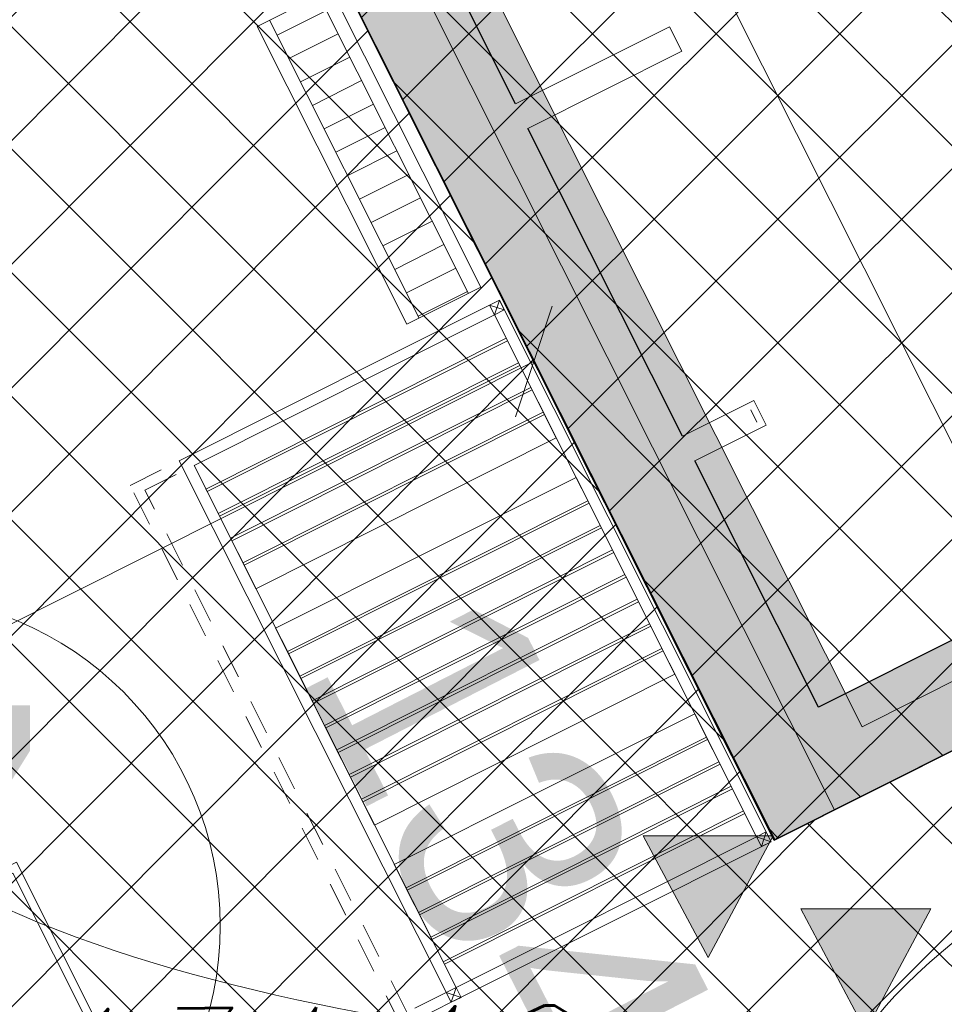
# Model space of a CAD drawing. Header units: metres. Extents: x 7472034 to 8439876, y 5890181 to 5961460.
# Tile 152 of 202: x 8439517.75 to 8439521.11, y 5890387.4 to 5890390.98. Entities that reach past the tile are written whole.
import ezdxf
from ezdxf.enums import TextEntityAlignment as Align

# ---------------------------------------------------------------- set-up
doc = ezdxf.new("R2010")
doc.units = ezdxf.units.M
doc.header["$MEASUREMENT"] = 0
for name, pattern in [('$0$L218_500', [1, 0.5, -0.5]), ('CENTER', [2, 1.25, -0.25, 0.25, -0.25]), ('DASHED', [19.049999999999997, 12.7, -6.349999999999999])]:
    doc.linetypes.add(name, pattern=pattern)
doc.layers.get('0').update_dxf_attribs({"linetype": 'CONTINUOUS', "lineweight": 5})
doc.layers.get('Defpoints').update_dxf_attribs({"linetype": 'CONTINUOUS'})
for name, color, linetype, lineweight in [('### Krawężnik', 6, 'CONTINUOUS', 35), ('### rzędne', 172, 'CONTINUOUS', 35), ('_a_widok', 7, 'CONTINUOUS', 5), ('a_opisy', 7, 'CONTINUOUS', 18), ('drzwi', 7, 'CONTINUOUS', 20), ('dystrybutor', 252, 'CONTINUOUS', 15), ('KOLOR-OBIEKT', 21, 'CONTINUOUS', 13), ('ZAG-obrys 018 wymiary', 7, 'CONTINUOUS', 18), ('ZAG-OBRYS005', 7, 'CONTINUOUS', 0)]:
    doc.layers.add(name, color=color, linetype=linetype, lineweight=lineweight)
for name, color, linetype in [('100_rzut_wym_wew', 7, 'CONTINUOUS'), ('Kraw_parking', 7, 'DASHED'), ('ogródek', 5, 'CONTINUOUS'), ('Ściany grube', 51, 'CONTINUOUS')]:
    doc.layers.add(name, color=color, linetype=linetype)
doc.layers.add('_IS_NO', color=11, linetype='CONTINUOUS', lineweight=20, plot=False)
doc.styles.add('ARIAL', font='arial.ttf')
doc.styles.add('DIM', font='simplex.shx', dxfattribs={"width": 0.8})
doc.styles.add('RS', font='Romans.shx', dxfattribs={"width": 0.7})
doc.styles.add('style2', font='romans.shx', dxfattribs={"width": 0.7, "oblique": 15})
doc.dimstyles.new('DIM-WEW_500', dxfattribs={"dimscale": 5, "dimtxt": 18, "dimasz": 10, "dimexe": 4, "dimexo": 8, "dimgap": 5, "dimtad": 1, "dimlfac": 0.01, "dimzin": 9, "dimdsep": 46, "dimtxsty": 'DIM', "dimblk": 'ARCHTICK', "dimcen": 5, "dimclrt": 112, "dimadec": 4, "dimazin": 2, "dimtfac": 4, "dimtmove": 0, "dimatfit": 3, "dimldrblk": 'ARCHTICK', "dimfxl": 0, "dimtolj": 1, "dimlwd": 13, "dimarcsym": 0})
pattern_1 = [(45, (967499.2092647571, -71042.97165620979), (-0.2245064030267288, 0.2245064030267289), []), (135, (967499.2092647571, -71042.97165620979), (-0.2245064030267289, -0.2245064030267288), [])]

# ---------------------------------------------------------------- blocks, each defined once
blk = doc.blocks.new('A$C6A91272F')
at = {"ltscale": 0.1}
h = blk.add_hatch(color=256, dxfattribs=at)
h.dxf.hatch_style = 1
h.paths.add_polyline_path([(1305.338344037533, 1004.648025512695), (1217.835782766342, 1004.648025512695), (1217.82687163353, 968.6480244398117), (1269.331323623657, 968.6480244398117), (1269.340234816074, 127.6491804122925), (592.8781095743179, 127.6491805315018), (592.3357792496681, 80.64918053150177), (1305.338344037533, 80.64918172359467)])
h = blk.add_hatch()
h.set_pattern_fill('ANSI31', color=254, scale=3, angle=225, style=0)
h.set_pattern_definition([(270, (8606.784671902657, -6147.138051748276), (9.525, -2.220446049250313e-15), [])])
h.paths.add_polyline_path([(957.115984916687, 50.50959432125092), (1078.115984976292, 50.50959432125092), (1078.115985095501, 70.50959432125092), (957.1159850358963, 70.50959432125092)])
blk.add_line((1282.838341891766, 127.649182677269), (1282.83834195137, 982.1480232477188), dxfattribs=at)
for p, q in [((957.1159849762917, 75.50959432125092), (1078.115984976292, 75.50959408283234)), ((957.1159850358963, 45.50959432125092), (957.1159849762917, 75.50959432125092)), ((1078.115984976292, 45.50959420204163), (1078.115984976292, 75.50959408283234)), ((957.1159850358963, 70.50959432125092), (1078.115985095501, 70.50959432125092)), ((957.115984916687, 50.50959432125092), (1078.115984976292, 50.50959432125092)), ((957.1159850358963, 45.50959432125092), (1078.115984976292, 45.50959420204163))]:
    blk.add_line(p, q)
blk.add_lwpolyline([(1.335779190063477, 80.64918172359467), (1305.338344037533, 80.64918172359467), (1305.338344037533, 1004.648025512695), (1.335779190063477, 1004.648025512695)], close=True, dxfattribs=at)
blk.add_lwpolyline([(605.8357827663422, 105.1491802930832), (1305.338344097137, 105.1491804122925), (1305.338344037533, 1004.648025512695), (1217.835782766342, 1004.648025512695)], dxfattribs=at)
for points in [[(1085.338344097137, -50.53742289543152), (1085.338344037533, 79.46257710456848), (1305.338343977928, 79.46257698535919), (1305.338344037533, -50.53742301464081)], [(1089.338344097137, 75.46257710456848), (1085.338344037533, 75.46257710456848), (1085.338344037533, 79.46257710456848), (1089.338344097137, 79.46257710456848)], [(1301.338344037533, 75.46257710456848), (1305.338344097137, 75.46257710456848), (1305.338343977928, 79.46257698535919), (1301.338344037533, 79.46257698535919)], [(1089.338344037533, -46.53742301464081), (1089.338344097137, 75.46257710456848), (1301.338344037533, 75.46257710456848), (1301.338344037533, -46.53742277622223)], [(1139.338344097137, 75.46257710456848), (1139.338344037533, -46.53742301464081), (1089.338344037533, -46.53742301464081), (1089.338344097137, 75.46257710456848)], [(1155.338344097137, -46.53742277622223), (1155.338344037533, 75.46257698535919), (1235.338344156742, 75.46257710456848), (1235.338344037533, -46.53742289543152)], [(1251.338344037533, 75.46257710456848), (1251.338344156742, -46.53742289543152), (1301.338344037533, -46.53742277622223), (1301.338344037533, 75.46257710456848)], [(1301.338344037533, -46.53742277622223), (1305.338344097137, -46.53742289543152), (1305.338344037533, -50.53742301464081), (1301.338344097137, -50.53742301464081)]]:
    blk.add_lwpolyline(points, close=True)
for points in [[(1089.338344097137, 79.46257710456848), (1085.338344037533, 75.46257710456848), (1085.338344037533, 79.46257710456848), (1089.338344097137, 75.46257710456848)], [(1305.338343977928, 79.46257698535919), (1301.338344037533, 75.46257710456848), (1301.338344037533, 79.46257698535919), (1305.338344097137, 75.46257710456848)], [(1305.338344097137, -46.53742289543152), (1301.338344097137, -50.53742301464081), (1301.338344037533, -46.53742277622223), (1305.338344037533, -50.53742301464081)]]:
    blk.add_lwpolyline(points)
at = {"color": 254}
for points in [[(1099.838344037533, -46.53742277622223), (1099.838344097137, 75.46257698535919), (1098.838344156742, 75.46257698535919), (1098.838344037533, -46.53742301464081)], [(1109.838343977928, -46.53742301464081), (1109.838344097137, 75.46257710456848), (1108.838344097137, 75.46257710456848), (1108.838344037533, -46.53742289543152)], [(1119.838344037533, -46.53742301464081), (1119.838344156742, 75.46257710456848), (1118.838343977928, 75.46257698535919), (1118.838344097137, -46.53742289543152)], [(1129.838344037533, -46.53742301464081), (1129.838344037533, 75.46257698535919), (1128.838344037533, 75.46257698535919), (1128.838344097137, -46.53742289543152)], [(1165.838344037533, -46.53742289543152), (1165.838344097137, 75.46257722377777), (1164.838344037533, 75.46257698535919), (1164.838344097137, -46.53742301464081)], [(1175.838344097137, -46.53742301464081), (1175.838344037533, 75.46257698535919), (1174.838344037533, 75.46257710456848), (1174.838344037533, -46.53742289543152)], [(1185.838344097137, -46.53742289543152), (1185.838344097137, 75.46257710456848), (1184.838344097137, 75.46257698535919), (1184.838344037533, -46.53742301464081)], [(1195.838344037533, -46.53742289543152), (1195.838344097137, 75.46257698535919), (1194.838344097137, 75.46257710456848), (1194.838344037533, -46.53742301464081)], [(1205.838344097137, -46.53742301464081), (1205.838344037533, 75.46257710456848), (1204.838343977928, 75.46257698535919), (1204.838344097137, -46.53742289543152)], [(1215.838344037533, -46.53742301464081), (1215.838344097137, 75.46257710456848), (1214.838344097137, 75.46257698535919), (1214.838344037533, -46.53742289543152)], [(1225.838344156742, -46.53742301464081), (1225.838344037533, 75.46257698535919), (1224.838344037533, 75.46257710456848), (1224.838344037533, -46.53742277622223)], [(1260.838344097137, -46.53742289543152), (1260.838344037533, 75.46257710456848), (1261.838343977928, 75.46257698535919), (1261.838344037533, -46.53742301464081)], [(1270.838344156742, -46.53742277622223), (1270.838344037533, 75.46257698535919), (1271.838344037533, 75.46257698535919), (1271.838344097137, -46.53742289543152)], [(1280.838344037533, -46.53742301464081), (1280.838344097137, 75.46257710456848), (1281.838344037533, 75.46257698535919), (1281.838344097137, -46.53742277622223)], [(1290.838343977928, -46.53742289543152), (1290.838344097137, 75.46257722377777), (1291.838344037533, 75.46257710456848), (1291.838344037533, -46.53742301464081)]]:
    blk.add_lwpolyline(points, close=True, dxfattribs=at)
at = {"linetype": 'DASHED'}
for points in [[(1305.338344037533, -50.53742301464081), (1305.338344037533, -70.53742301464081), (1085.338344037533, -70.53742301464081), (1085.338344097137, -50.53742289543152)], [(1301.338344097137, -50.53742301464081), (1301.338344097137, -66.53742301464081), (1089.338344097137, -66.53742277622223), (1089.338344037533, -50.53742289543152)]]:
    blk.add_lwpolyline(points, dxfattribs=at)
at = {"elevation": -0.0002493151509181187}
for points in [[(1189.043231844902, -168.7096408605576), (1294.043231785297, -168.7096408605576), (1294.043231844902, -218.7096407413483), (1189.043231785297, -218.7096408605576)], [(1192.043231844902, -171.7096408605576), (1291.043231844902, -171.7096407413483), (1291.043231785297, -215.7096408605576), (1192.043231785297, -215.7096408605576)]]:
    blk.add_lwpolyline(points, close=True, dxfattribs=at)
at = {"layer": 'dystrybutor', "color": 8}
for p, q in [((1269.335779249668, 255.6480256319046), (1269.335779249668, 116.6480255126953)), ((1034.335779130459, 179.148025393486), (1024.335779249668, 179.1480255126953)), ((1024.335779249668, 179.1480255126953), (1024.335779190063, 116.648025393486)), ((1034.335779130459, 179.148025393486), (1024.335779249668, 179.1480255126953)), ((1024.335779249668, 179.1480255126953), (1024.335779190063, 116.648025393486)), ((1034.335779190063, 116.6480255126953), (1034.335779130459, 179.148025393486)), ((1034.335779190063, 116.6480255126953), (1034.335779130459, 179.148025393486)), ((1169.335779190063, 145.6480255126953), (1159.335779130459, 145.648025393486)), ((1169.335779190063, 145.6480255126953), (1159.335779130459, 145.648025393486)), ((1159.335779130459, 145.648025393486), (1159.335779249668, 116.6480255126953)), ((1159.335779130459, 145.648025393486), (1159.335779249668, 116.6480255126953)), ((1161.835779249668, 143.1480256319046), (1166.835779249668, 143.1480257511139)), ((1161.835779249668, 143.1480256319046), (1166.835779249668, 143.1480257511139)), ((1169.335779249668, 116.6480256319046), (1169.335779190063, 145.6480255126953)), ((1169.335779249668, 116.6480256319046), (1169.335779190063, 145.6480255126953))]:
    blk.add_line(p, q, dxfattribs=at)
at = {"layer": 'dystrybutor', "color": 8, "ltscale": 0.1}
blk.add_line((50.33578497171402, 127.6491825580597), (1282.838341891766, 127.649182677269), dxfattribs=at)
at = {"layer": 'ogródek', "color": 0}
for p, q in [((1269.335779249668, 255.6480256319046), (1269.335779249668, 116.6480255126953)), ((1024.335779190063, 116.648025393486), (858.334777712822, 116.6480255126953)), ((1024.335779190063, 116.648025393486), (858.334777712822, 116.6480255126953)), ((1159.335779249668, 116.6480255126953), (1034.335779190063, 116.6480255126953)), ((1159.335779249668, 116.6480255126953), (1034.335779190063, 116.6480255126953)), ((1269.335779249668, 116.6480255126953), (1169.335779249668, 116.6480256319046)), ((1269.335779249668, 116.6480255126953), (1169.335779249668, 116.6480256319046))]:
    blk.add_line(p, q, dxfattribs=at)
blk.add_lwpolyline([(1305.338344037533, 1004.648025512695), (1.335779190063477, 1004.648025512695), (1.335779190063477, 80.64918172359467), (1305.338344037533, 80.64918172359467)], close=True, dxfattribs=at)
blk = doc.blocks.new('_Oblique')
at = {"color": 0, "linetype": 'ByBlock', "lineweight": -2}
blk.add_line((-0.5, -0.5), (0.5, 0.5), dxfattribs=at)
blk = doc.blocks.new('*D71')
at = {"layer": 'Defpoints', "color": 0, "linetype": 'Continuous'}
for p in [(8439520.446473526, 5890387.973953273, -1.829566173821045e-06), (8439521.910847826, 5890387.570953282), (8439521.474043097, 5890387.351712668, -1.830785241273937e-06)]:
    blk.add_point(p, dxfattribs=at)
at = {"layer": 'ZAG-obrys 018 wymiary', "color": 0, "linetype": 'Continuous', "lineweight": -2}
for p, q in [((8439521.161465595, 5890388.332821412), (8439521.812099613, 5890388.659387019)), ((8439521.910847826, 5890387.570953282), (8439522.26834386, 5890387.75038735))]:
    blk.add_line(p, q, dxfattribs=at)
at = {"layer": 'ZAG-obrys 018 wymiary', "color": 0, "linetype": 'Continuous', "lineweight": 13}
blk.add_line((8439521.454603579, 5890388.47995295), (8439521.910847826, 5890387.570953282), dxfattribs=at)
at = {"layer": 'ZAG-obrys 018 wymiary', "color": 0, "linetype": 'Continuous', "lineweight": 13, "xscale": 0.3, "yscale": 0.3, "zscale": 0.3}
for p, rotation in [((8439521.454603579, 5890388.47995295), 116.652946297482), ((8439521.910847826, 5890387.570953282), 296.6529462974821)]:
    blk.add_blockref('_Oblique', p, dxfattribs=dict(at, rotation=rotation))
at = {"layer": 'ZAG-obrys 018 wymiary', "color": 112, "linetype": 'Continuous', "lineweight": 25, "insert": (8439522.218969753, 5890388.294604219), "char_height": 0.8, "attachment_point": 5, "rotation": 296.652946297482, "style": 'RS'}
blk.add_mtext('\\A1;1', dxfattribs=at)
blk = doc.blocks.new('_ArchTick')
at = {"layer": '100_rzut_wym_wew', "color": 0, "linetype": 'Continuous', "const_width": 0.15}
blk.add_lwpolyline([(-0.5, -0.5), (0.5, 0.5)], dxfattribs=at)
blk = doc.blocks.new('NUMER_')
blk.add_circle((0, 0), 120)
at = {"style": 'ARIAL'}
blk.add_attdef('1', (-58.85081040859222, -80.22409284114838), '', height=170, rotation=359.9999984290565, dxfattribs=at)
blk = doc.blocks.new('*D47')
at = {"layer": 'Defpoints', "color": 0, "linetype": 'Continuous', "lineweight": 60}
for p in [(8439514.6432662, 5890399.651613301, 2.493151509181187e-06), (8439521.586031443, 5890388.545919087), (8439520.492828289, 5890387.997219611, 2.493151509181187e-06)]:
    blk.add_point(p, dxfattribs=at)
at = {"layer": 'ZAG-obrys 018 wymiary', "color": 0, "linetype": 'Continuous', "lineweight": -2}
for p, q in [((8439515.358258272, 5890400.010481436), (8439516.093965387, 5890400.379746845)), ((8439521.207820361, 5890388.356087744), (8439521.943527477, 5890388.725353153))]:
    blk.add_line(p, q, dxfattribs=at)
at = {"layer": 'ZAG-obrys 018 wymiary', "color": 0, "linetype": 'Continuous', "lineweight": 13}
blk.add_line((8439515.736469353, 5890400.200312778), (8439521.586031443, 5890388.545919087), dxfattribs=at)
at = {"layer": 'ZAG-obrys 018 wymiary', "color": 0, "linetype": 'Continuous', "lineweight": 13, "xscale": 0.3, "yscale": 0.3, "zscale": 0.3}
for p, rotation in [((8439515.736469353, 5890400.200312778), 116.6529459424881), ((8439521.586031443, 5890388.545919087), 296.6529459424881)]:
    blk.add_blockref('_Oblique', p, dxfattribs=dict(at, rotation=rotation))
at = {"layer": 'ZAG-obrys 018 wymiary', "color": 112, "linetype": 'Continuous', "lineweight": 25, "insert": (8439518.65365667, 5890395.725783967), "char_height": 0.8, "attachment_point": 5, "rotation": 296.65294594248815, "style": 'RS'}
blk.add_mtext('\\A1;13.04', dxfattribs=at)
blk = doc.blocks.new('*D116')
at = {"layer": 'Defpoints', "color": 0, "linetype": 'Continuous', "lineweight": 60}
for p in [(8439517.568047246, 5890393.824416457, 2.493151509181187e-06), (8439518.049276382, 5890392.871238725), (8439504.35749544, 5890387.154828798, 6.635853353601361e-07)]:
    blk.add_point(p, dxfattribs=at)
at = {"layer": 'ZAG-obrys 018 wymiary', "color": 0, "linetype": 'Continuous', "lineweight": -2}
for p, q in [((8439517.928596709, 5890393.110270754), (8439518.229551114, 5890392.514165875)), ((8439504.718044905, 5890386.440683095), (8439505.018999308, 5890385.844578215))]:
    blk.add_line(p, q, dxfattribs=at)
at = {"layer": 'ZAG-obrys 018 wymiary', "color": 0, "linetype": 'Continuous', "lineweight": 13}
blk.add_line((8439504.838724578, 5890386.201651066), (8439518.049276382, 5890392.871238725), dxfattribs=at)
at = {"layer": 'ZAG-obrys 018 wymiary', "color": 0, "linetype": 'Continuous', "lineweight": 13, "xscale": 0.3, "yscale": 0.3, "zscale": 0.3}
for p, rotation in [((8439518.049276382, 5890392.871238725), 26.78775874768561), ((8439504.838724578, 5890386.201651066), 206.7877587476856)]:
    blk.add_blockref('_Oblique', p, dxfattribs=dict(at, rotation=rotation))
at = {"layer": 'ZAG-obrys 018 wymiary', "color": 112, "linetype": 'Continuous', "lineweight": 25, "insert": (8439511.173588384, 5890390.072054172), "char_height": 0.8, "attachment_point": 5, "rotation": 26.78775874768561, "style": 'RS'}
blk.add_mtext('\\A1;14.8', dxfattribs=at)
blk = doc.blocks.new('*D147')
at = {"layer": 'Defpoints', "color": 0, "linetype": 'Continuous', "lineweight": 60}
for p in [(8439518.474641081, 5890392.018161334, 2.493151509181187e-06), (8439518.617921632, 5890391.73269587), (8439504.104791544, 5890384.805660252)]:
    blk.add_point(p, dxfattribs=at)
at = {"layer": 'ZAG-obrys 018 wymiary', "color": 0, "linetype": 'Continuous', "lineweight": 13}
blk.add_line((8439504.248072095, 5890384.520194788), (8439518.617921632, 5890391.73269587), dxfattribs=at)
at = {"layer": 'ZAG-obrys 018 wymiary', "color": 0, "linetype": 'Continuous', "lineweight": -2}
for p, q in [((8439518.617921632, 5890391.73269587), (8439518.797355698, 5890391.375199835)), ((8439504.248072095, 5890384.520194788), (8439504.427506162, 5890384.162698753))]:
    blk.add_line(p, q, dxfattribs=at)
at = {"layer": 'ZAG-obrys 018 wymiary', "color": 0, "linetype": 'Continuous', "lineweight": 13, "xscale": 0.3, "yscale": 0.3, "zscale": 0.3}
for p, rotation in [((8439518.617921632, 5890391.73269587), 26.65294594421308), ((8439504.248072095, 5890384.520194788), 206.6529459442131)]:
    blk.add_blockref('_Oblique', p, dxfattribs=dict(at, rotation=rotation))
at = {"layer": 'ZAG-obrys 018 wymiary', "color": 112, "linetype": 'Continuous', "lineweight": 25, "insert": (8439511.163845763, 5890388.662689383), "char_height": 0.8, "attachment_point": 5, "rotation": 26.652945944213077, "style": 'RS'}
blk.add_mtext('\\A1;16.1', dxfattribs=at)
blk = doc.blocks.new('*D148')
at = {"layer": 'Defpoints', "color": 0, "linetype": 'Continuous', "lineweight": 60}
for p in [(8439519.620512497, 5890389.735180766), (8439520.190347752, 5890388.599867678, 2.493151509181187e-06), (8439508.570006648, 5890382.76739723)]:
    blk.add_point(p, dxfattribs=at)
at = {"layer": 'ZAG-obrys 018 wymiary', "color": 0, "linetype": 'Continuous', "lineweight": -2}
for p, q in [((8439519.831479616, 5890389.31485975), (8439519.441078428, 5890390.092676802)), ((8439508.211138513, 5890383.482389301), (8439507.820737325, 5890384.260206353))]:
    blk.add_line(p, q, dxfattribs=at)
at = {"layer": 'ZAG-obrys 018 wymiary', "color": 0, "linetype": 'Continuous', "lineweight": 13}
blk.add_line((8439508.000171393, 5890383.902710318), (8439519.620512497, 5890389.735180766), dxfattribs=at)
at = {"layer": 'ZAG-obrys 018 wymiary', "color": 0, "linetype": 'Continuous', "lineweight": 13, "xscale": 0.3, "yscale": 0.3, "zscale": 0.3}
for p, rotation in [((8439519.620512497, 5890389.735180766), 26.65294594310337), ((8439508.000171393, 5890383.902710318), 206.6529459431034)]:
    blk.add_blockref('_Oblique', p, dxfattribs=dict(at, rotation=rotation))
at = {"layer": 'ZAG-obrys 018 wymiary', "color": 112, "linetype": 'Continuous', "lineweight": 25, "insert": (8439514.234347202, 5890387.703097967), "char_height": 0.8, "attachment_point": 5, "rotation": 26.652945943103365, "style": 'RS'}
blk.add_mtext('\\A1;13', dxfattribs=at)
blk = doc.blocks.new('A$C1D2679FE')
at = {"layer": 'KOLOR-OBIEKT', "lineweight": 9, "ltscale": 200}
h = blk.add_hatch(dxfattribs=at)
h.set_pattern_fill('ANSI37', color=253, scale=0.1, angle=16)
h.set_pattern_definition([(61, (-7471780.020262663, -5961378.212846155), (-0.2776917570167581, 0.153927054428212), []), (151, (-7471780.020262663, -5961378.212846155), (-0.153927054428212, -0.2776917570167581), [])])
edge = h.paths.add_edge_path()
edge.add_line((196.975401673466, 33.54016214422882), (192.3495923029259, 34.13512154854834))
edge.add_line((192.3495923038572, 34.13512154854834), (187.7176397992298, 34.7308710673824))
edge.add_line((187.7176398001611, 34.7308710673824), (178.5077782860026, 36.15998750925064))
edge.add_line((178.5077782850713, 36.15998750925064), (176.6601969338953, 36.5026140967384))
edge.add_arc((181.3685569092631, 38.18527459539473), 5.000000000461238, 199.6657310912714, 261.1796204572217)
edge.add_line((180.6018702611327, 33.24440507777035), (187.358021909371, 32.19603671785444))
edge.add_line((187.3580219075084, 32.19603671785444), (192.0230219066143, 31.59603671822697))
edge.add_line((192.0230219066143, 31.59603671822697), (196.6880219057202, 30.9960367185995))
edge.add_line((196.6880219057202, 30.9960367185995), (201.9780219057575, 30.48103671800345))
edge.add_line((201.9780219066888, 30.48103671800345), (207.2680219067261, 29.96603671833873))
edge.add_line((207.2680219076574, 29.96603671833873), (216.468021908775, 29.35603671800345))
edge.add_line((216.4680219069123, 29.35603671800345), (221.8830219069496, 29.11103671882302))
edge.add_line((221.8830219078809, 29.11103671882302), (227.2980219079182, 28.86603671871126))
edge.add_line((227.2980219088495, 28.86603671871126), (233.718021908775, 28.60103671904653))
edge.add_line((233.7180219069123, 28.60103671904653), (240.1380219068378, 28.33603671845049))
edge.add_line((240.1380219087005, 28.33603671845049), (245.3280219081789, 28.076036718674))
edge.add_line((245.3280219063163, 28.076036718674), (246.1380219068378, 28.00603671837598))
edge.add_line((246.1380219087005, 28.00603671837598), (248.4280219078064, 27.98603671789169))
edge.add_line((248.4280219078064, 27.98603671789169), (251.4080219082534, 28.33603671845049))
edge.add_line((251.4080219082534, 28.33603671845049), (255.3380219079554, 29.13603671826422))
edge.add_line((255.3380219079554, 29.13603671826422), (258.1480219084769, 30.35603671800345))
edge.add_line((258.1480219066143, 30.35603671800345), (260.6280219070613, 32.076036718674))
edge.add_line((260.6280219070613, 32.076036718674), (262.7080219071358, 34.29603671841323))
edge.add_line((262.7080219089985, 34.29603671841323), (264.3880219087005, 36.826036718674))
edge.add_line((264.3880219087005, 36.826036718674), (265.608021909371, 39.59603671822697))
edge.add_line((265.6080219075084, 39.59603671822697), (266.4080219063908, 42.53603671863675))
edge.add_line((266.4080219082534, 42.53603671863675), (266.6380219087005, 45.60603671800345))
edge.add_line((266.6380219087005, 45.60603671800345), (266.3380219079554, 48.59603671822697))
edge.add_line((266.3380219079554, 48.59603671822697), (265.628021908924, 51.53603671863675))
edge.add_line((265.6280219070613, 51.53603671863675), (264.5280219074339, 54.28603671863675))
edge.add_line((264.5280219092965, 54.28603671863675), (263.3880219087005, 57.11603671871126))
edge.add_line((263.3880219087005, 57.11603671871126), (262.5430219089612, 59.47103671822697))
edge.add_line((262.5430219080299, 59.47103671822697), (261.6980219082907, 61.826036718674))
edge.add_line((261.6980219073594, 61.826036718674), (260.5980219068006, 65.15103671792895))
edge.add_line((260.5980219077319, 65.15103671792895), (259.4980219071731, 68.47603671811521))
edge.add_line((259.4980219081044, 68.47603671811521), (257.3916487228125, 67.77919145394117))
edge.add_line((257.3916487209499, 67.77919145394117), (258.1675714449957, 64.34697791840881))
edge.add_line((258.167571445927, 64.34697791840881), (259.2776264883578, 60.99158426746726))
edge.add_line((259.2776264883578, 60.99158426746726), (260.1334384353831, 58.60645156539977))
edge.add_line((260.1334384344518, 58.60645156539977), (260.9950570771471, 56.20513570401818))
edge.add_line((260.9950570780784, 56.20513570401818), (262.1522789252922, 53.33238322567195))
edge.add_line((262.1522789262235, 53.33238322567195), (263.1827648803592, 50.75616833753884))
edge.add_line((263.1827648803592, 50.75616833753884), (263.8083402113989, 48.16575780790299))
edge.add_line((263.8083402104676, 48.16575780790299), (264.0684198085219, 45.57363114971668))
edge.add_line((264.0684198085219, 45.57363114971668), (263.8734869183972, 42.97170083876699))
edge.add_line((263.8734869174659, 42.97170083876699), (263.1880731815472, 40.45280535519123))
edge.add_line((263.1880731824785, 40.45280535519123), (262.1337886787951, 38.05906103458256))
edge.add_line((262.1337886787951, 38.05906103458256), (260.6936748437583, 35.89031817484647))
edge.add_line((260.6936748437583, 35.89031817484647), (258.9457271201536, 34.02472012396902))
edge.add_line((258.9457271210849, 34.02472012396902), (256.8967191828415, 32.60363397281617))
edge.add_line((256.8967191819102, 32.60363397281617), (254.5645412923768, 31.59108698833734))
edge.add_line((254.5645412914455, 31.59108698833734), (251.0026761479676, 30.86602538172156))
edge.add_line((251.0026761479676, 30.86602538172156), (248.2893446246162, 30.54734550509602))
edge.add_line((248.2893446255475, 30.54734550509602), (246.2595893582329, 30.56507262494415))
edge.add_line((246.2595893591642, 30.56507262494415), (245.5023283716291, 30.63051493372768))
edge.add_line((245.5023283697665, 30.63051493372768), (240.2548571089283, 30.89339403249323))
edge.add_line((240.2548571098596, 30.89339403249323), (233.8236017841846, 31.1588586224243))
edge.add_line((233.8236017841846, 31.1588586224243), (227.4086662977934, 31.42364957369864))
edge.add_line((227.4086662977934, 31.42364957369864), (221.9987299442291, 31.66842047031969))
edge.add_line((221.9987299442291, 31.66842047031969), (217.4544723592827, 31.90290945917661))
edge.add_line((217.4544723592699, 31.90290945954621), (217.0910134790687, 31.92589690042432))
edge.add_line((217.0910134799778, 31.92589689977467), (214.8768218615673, 32.06593639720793))
edge.add_line((214.876821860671, 32.06593639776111), (207.0033997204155, 32.56390146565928))
edge.add_line((207.0033997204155, 32.56390146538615), (202.2260741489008, 33.02899081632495))
edge.add_line((202.2260741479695, 33.02899081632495), (196.975401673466, 33.54016214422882))
blk = doc.blocks.new('23123')
at = {"layer": 'a_opisy', "linetype": '$0$L218_500'}
blk.add_hatch(color=250, dxfattribs=at).paths.add_polyline_path([(8443019.232991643, 5888878.045012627), (8443018.761079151, 5888878.045012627), (8443018.28916666, 5888878.045012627), (8443018.761079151, 5888877.16129482)])
at = {"layer": 'a_opisy', "color": 250, "linetype": 'CENTER'}
for points in [[(8443018.28916666, 5888878.045012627), (8443018.761079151, 5888878.045012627)], [(8443019.232991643, 5888878.045012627), (8443018.761079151, 5888877.16129482), (8443018.28916666, 5888878.045012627)], [(8443018.28916666, 5888878.045012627), (8443018.761079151, 5888877.16129482), (8443019.232991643, 5888878.045012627)], [(8443019.232991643, 5888878.045012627), (8443018.761079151, 5888878.045012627)]]:
    blk.add_lwpolyline(points, dxfattribs=at)
blk = doc.blocks.new('A$C2C426404')
at = {"layer": '_IS_NO'}
for points, knots in [([(79.78853077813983, 19.36674957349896), (76.35759393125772, 21.05647175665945), (73.54314721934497, 23.24973176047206), (68.81112178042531, 29.5542766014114), (62.94352867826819, 33.40072623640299), (60.85999413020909, 35.33807434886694), (60.85999381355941, 35.3380749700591)], [0, 0, 0, 0, 2.176379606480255, 10.04614516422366, 21.98881238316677, 21.98881468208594, 21.98881468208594, 21.98881468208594, 21.98881468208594]), ([(50.6228041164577, 30.56321178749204, 1.829566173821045e-06), (53.11749188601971, 30.21319374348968), (56.38514522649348, 30.67444155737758), (60.99540497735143, 30.04553546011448), (68.19327101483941, 22.54355850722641, -2.469325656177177e-08), (70.8769634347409, 19.46133922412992, 5.150448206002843e-09), (74.71212187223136, 14.31917844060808, -1.219795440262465e-09), (78.88802252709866, 13.86142715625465), (82.75564656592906, 12.70757211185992)], [0, 0, 0, 0, 7.578698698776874, 9.67195365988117, 16.27655537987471, 24.33370670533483, 30.35915105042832, 36.79354326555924, 36.79354326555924, 36.79354326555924, 36.79354326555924])]:
    blk.add_open_spline(points, degree=3, knots=knots, dxfattribs=at)
at = {"layer": '_IS_NO', "ltscale": 0.1}
for points, knots in [([(81.48853297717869, 15.975331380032), (78.87586907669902, 16.84686399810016), (76.26450027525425, 17.78992713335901), (72.03847445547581, 21.67736706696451), (65.0990158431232, 30.09408769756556), (58.79946133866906, 33.34467344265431), (58.26247850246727, 34.11525447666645)], [0, 0, 0, 0, 1.278992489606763, 7.78914044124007, 15.74750070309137, 27.64022902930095, 27.64022902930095, 27.64022902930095, 27.64022902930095]), ([(55.69703794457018, 26.44192530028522, 8.07171421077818e-08), (60.47702913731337, 24.37489471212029, 4.118097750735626e-07), (65.41527824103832, 21.38608461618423, 8.932878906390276e-07), (68.42167646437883, 18.98607052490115, -1.681326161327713e-07), (71.60992970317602, 12.73766223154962), (75.29265419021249, 11.98629271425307, 1.662301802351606e-08), (79.75433884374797, 11.20084950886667)], [13.0881689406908, 13.0881689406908, 13.0881689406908, 13.0881689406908, 21.71831455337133, 28.5577747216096, 34.1003045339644, 40.71973107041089, 40.71973107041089, 40.71973107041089, 40.71973107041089])]:
    blk.add_open_spline(points, degree=3, knots=knots, dxfattribs=at)
at = {"layer": '_IS_NO'}
for points in [[(90.12814651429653, 25.47781100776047), (85.98682786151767, 23.9813676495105), (82.60821657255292, 22.15069583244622), (82.10955752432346, 21.44257378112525)], [(82.10955752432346, 21.44257378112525), (81.72953430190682, 21.19591912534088), (78.99811292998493, 21.49089744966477), (78.3531505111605, 22.2925555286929)]]:
    blk.add_open_spline(points, degree=3, dxfattribs=at)
at = {"layer": '### rzędne', "color": 0, "linetype": '$0$L218_500', "lineweight": 25, "xscale": 0.5, "yscale": 0.5, "zscale": 0.5}
for p in [(-4221427.861733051, -2944416.893048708, 2.493151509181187e-06), (-4221427.289345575, -2944417.158095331, 2.492134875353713e-06)]:
    blk.add_blockref('23123', p, dxfattribs=at)
at = {"layer": '### rzędne', "color": 0, "linetype": 'CENTER', "lineweight": 25, "attachment_point": 1}
for s, insert, char_height, rotation, style in [('134,08', (80.73413862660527, 23.10548151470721, 2.493151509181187e-06), 0.8, 297.08485364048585, 'ARIAL'), ('134,10', (78.98232200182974, 21.49842501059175, -2.007742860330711e-06), 0.6, 0.43190741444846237, 'style2')]:
    blk.add_mtext(s, dxfattribs=dict(at, insert=insert, char_height=char_height, rotation=rotation, style=style))
blk = doc.blocks.new('A$C1E3701F3')
at = {"layer": 'Ściany grube', "linetype": 'ByBlock', "lineweight": 9, "ltscale": 5, "elevation": -3.258664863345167e-10}
blk.add_lwpolyline([(856.9994952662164, 65.08513291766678), (1304.00306160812, 65.08513291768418), (1304.00306160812, 65.08513291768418), (1304.00306160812, 65.08513291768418), (1304.00306160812, 421.0848041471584)], dxfattribs=at)

msp = doc.modelspace()

# ---------------------------------------------------------------- hatches: boundary and pattern name
at = {"layer": 'KOLOR-OBIEKT', "lineweight": 9}
h = msp.add_hatch(dxfattribs=at)
h.set_pattern_fill('ANSI37', color=73, scale=0.1)
h.set_pattern_definition(pattern_1)
edge = h.paths.add_edge_path()
edge.add_arc((8439443.60123986, 5890379.17988472), 6.652831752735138, 296.7043321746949, 335.0331150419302)
edge.add_arc((8439476.194075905, 5890367.917634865), 27.87464989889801, 155.1393615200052, 162.3446315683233, ccw=False)
edge.add_arc((8439457.399943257, 5890376.211109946), 7.345078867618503, 127.98309878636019, 152.2023641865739, ccw=False)
edge.add_arc((8439457.741930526, 5890376.488713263), 7.349948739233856, 107.1989600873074, 131.4182254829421, ccw=False)
edge.add_line((8439455.568618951, 5890383.509999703), (8439473.898437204, 5890392.710084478))
edge.add_arc((8439481.742870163, 5890376.384611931), 18.11232128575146, 99.26977735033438, 115.6644084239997, ccw=False)
edge.add_line((8439478.825278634, 5890394.260401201), (8439481.377171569, 5890394.321440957))
edge.add_arc((8439482.909595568, 5890377.390082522), 17.00056533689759, 88.22393661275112, 95.17163768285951, ccw=False)
edge.add_arc((8439482.561499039, 5890405.235869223), 10.88860248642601, 274.6092070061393, 298.9976789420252)
edge.add_arc((8443006.923870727, 5883371.657126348), 7856.29059094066, 116.59181359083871, 116.61107962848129, ccw=False)
edge.add_arc((8439465.895823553, 5890431.340313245), 42.15757971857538, 305.2087751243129, 306.7865132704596)
edge.add_arc((8439488.80074795, 5890400.283338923), 3.577668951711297, 310.8590814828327, 340.7280968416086)
edge.add_line((8439492.177934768, 5890399.102523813), (8439493.275267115, 5890403.980640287))
edge.add_line((8439493.275267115, 5890403.980640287), (8439502.266345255, 5890408.28072203))
edge.add_line((8439502.266345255, 5890408.28072203), (8439504.844191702, 5890407.694009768))
edge.add_line((8439504.844191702, 5890407.694009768), (8439506.125281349, 5890405.329609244))
edge.add_arc((8439507.019670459, 5890405.776898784), 0.9999999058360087, 206.5699188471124, 283.6833393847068)
edge.add_line((8439507.256226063, 5890404.805280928), (8439511.624560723, 5890406.970734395))
edge.add_line((8439511.624560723, 5890406.970734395), (8439511.39896348, 5890407.420225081))
edge.add_line((8439511.39896348, 5890407.420225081), (8439510.561982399, 5890407.017405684))
edge.add_line((8439510.561982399, 5890407.017405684), (8439509.330427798, 5890409.481424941))
edge.add_line((8439509.330427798, 5890409.481424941), (8439512.635426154, 5890411.138401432))
edge.add_line((8439512.635426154, 5890411.138401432), (8439512.638568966, 5890411.136467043))
edge.add_line((8439512.638568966, 5890411.136467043), (8439515.998443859, 5890412.829496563))
edge.add_line((8439515.998443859, 5890412.829496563), (8439517.239018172, 5890410.325621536))
edge.add_line((8439517.239018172, 5890410.325621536), (8439513.919446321, 5890408.633274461))
edge.add_line((8439513.919446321, 5890408.633274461), (8439514.091312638, 5890408.235941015))
edge.add_line((8439514.091312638, 5890408.235941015), (8439518.839102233, 5890410.604261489))
edge.add_line((8439518.839102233, 5890410.604261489), (8439518.585943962, 5890412.843737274))
edge.add_line((8439518.585943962, 5890412.843737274), (8439518.274555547, 5890413.628049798))
edge.add_line((8439518.274555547, 5890413.628049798), (8439517.839658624, 5890414.494365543))
edge.add_line((8439517.839658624, 5890414.494365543), (8439524.310164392, 5890417.742607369))
edge.add_line((8439524.310164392, 5890417.742607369), (8439525.122207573, 5890416.124990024))
edge.add_line((8439525.122207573, 5890416.124990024), (8439526.840645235, 5890414.670893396))
edge.add_line((8439526.840645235, 5890414.670893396), (8439527.244697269, 5890414.489695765))
edge.add_arc((8439552.769967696, 5890317.570311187), 100.2242811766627, 102.79246926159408, 104.75471345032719, ccw=False)
edge.add_arc((8439529.321881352, 5890420.105147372), 4.960037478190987, 284.6730648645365, 320.3902958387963)
edge.add_arc((8435016.013859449, 5889290.11735932), 4655.555010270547, 14.00691021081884, 14.04831962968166)
edge.add_line((8439532.327549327, 5890420.207226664), (8439525.877549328, 5890423.127226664))
edge.add_line((8439525.877549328, 5890423.127226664), (8439431.028022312, 5890376.803268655))
edge.add_line((8439431.028022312, 5890376.803268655), (8439435.479127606, 5890375.417226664))
edge.add_line((8439435.479127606, 5890375.417226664), (8439446.590932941, 5890373.236661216))
edge = h.paths.add_edge_path()
edge.add_arc((8439530.228804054, 5890405.916425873), 3.001836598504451, 99.44813666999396, 208.2631515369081)
edge.add_line((8439527.5848402, 5890404.494990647), (8439533.209264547, 5890393.206690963))
edge.add_line((8439533.209264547, 5890393.206690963), (8439519.17443581, 5890386.185049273))
edge.add_line((8439519.17443581, 5890386.185049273), (8439523.57812012, 5890377.411604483))
edge.add_line((8439523.57812012, 5890377.411604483), (8439517.455507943, 5890374.324033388))
edge.add_line((8439517.455507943, 5890374.324033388), (8439517.445860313, 5890374.319191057))
edge.add_line((8439517.445860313, 5890374.319191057), (8439517.33905848, 5890374.265585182))
edge.add_line((8439517.33905848, 5890374.265585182), (8439516.815779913, 5890375.308140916))
edge.add_line((8439516.815779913, 5890375.308140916), (8439511.370501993, 5890372.574998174))
edge.add_line((8439511.370501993, 5890372.574998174), (8439511.888417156, 5890371.529804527))
edge.add_line((8439511.888417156, 5890371.529804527), (8439506.425671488, 5890368.787948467))
edge.add_line((8439506.425671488, 5890368.787948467), (8439505.890341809, 5890369.841556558))
edge.add_line((8439505.890341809, 5890369.841556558), (8439505.8884594, 5890369.869391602))
edge.add_line((8439505.8884594, 5890369.869391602), (8439500.283276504, 5890366.97762632))
edge.add_line((8439500.283276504, 5890366.97762632), (8439519.478066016, 5890366.160130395))
edge.add_line((8439519.478066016, 5890366.160130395), (8439542.767549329, 5890378.417226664))
edge.add_line((8439542.767549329, 5890378.417226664), (8439538.675788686, 5890394.802262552))
edge.add_line((8439538.675788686, 5890394.802262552), (8439537.066416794, 5890401.238139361))
edge.add_line((8439537.066416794, 5890401.238139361), (8439535.557306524, 5890407.69906358))
edge.add_arc((8439531.145391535, 5890400.872499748), 8.128158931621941, 57.12596579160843, 99.98506404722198)
edge = h.paths.add_edge_path()
edge.add_line((8439470.194509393, 5890384.137651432), (8439461.355169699, 5890379.697090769))
edge.add_line((8439461.355169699, 5890379.697090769), (8439460.080861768, 5890379.068371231))
edge.add_line((8439460.080861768, 5890379.068371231), (8439457.869254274, 5890377.642639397))
edge.add_arc((8439460.609507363, 5890373.444653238), 5.013190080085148, 123.1346622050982, 204.022759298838)
edge.add_line((8439456.030540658, 5890371.403786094), (8439459.447549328, 5890370.707226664))
edge.add_line((8439459.447549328, 5890370.707226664), (8439480.497107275, 5890367.736747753))
edge.add_line((8439480.497107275, 5890367.736747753), (8439497.963342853, 5890367.082590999))
edge.add_line((8439497.963342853, 5890367.082590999), (8439496.62020549, 5890369.722641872))
edge.add_line((8439496.62020549, 5890369.722641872), (8439494.91788047, 5890373.087302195))
edge.add_arc((8439489.468037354, 5890366.363615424), 8.654984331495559, 50.97371617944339, 58.22889977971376)
edge.add_line((8439494.025120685, 5890373.721722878), (8439490.036071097, 5890376.575637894))
edge.add_line((8439490.036071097, 5890376.575637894), (8439489.954459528, 5890375.592465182))
edge.add_line((8439489.954459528, 5890375.592465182), (8439490.917133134, 5890375.538648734))
edge.add_line((8439490.917133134, 5890375.538648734), (8439490.678913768, 5890371.956837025))
edge.add_line((8439490.678913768, 5890371.956837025), (8439482.55041443, 5890372.440399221))
edge.add_line((8439482.55041443, 5890372.440399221), (8439482.851718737, 5890376.020734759))
edge.add_line((8439482.851718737, 5890376.020734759), (8439487.354100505, 5890375.749064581))
edge.add_line((8439487.354100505, 5890375.749064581), (8439487.521080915, 5890378.34061919))
edge.add_line((8439487.521080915, 5890378.34061919), (8439481.803471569, 5890382.401025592))
edge.add_arc((8439487.942466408, 5890392.088814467), 11.46911116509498, 231.6002274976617, 237.6382272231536, ccw=False)
edge.add_line((8439480.818489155, 5890383.100518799), (8439480.351152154, 5890383.41057529))
edge.add_line((8439480.351152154, 5890383.41057529), (8439479.210044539, 5890382.939428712))
edge.add_line((8439479.210044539, 5890382.939428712), (8439480.412913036, 5890383.399613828))
edge.add_arc((8439474.682487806, 5890375.167564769), 10.03017472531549, 55.15777404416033, 116.5800473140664)
h.paths.add_polyline_path([(8439461.898919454, 5890370.792156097), (8439462.257176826, 5890373.552492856)], flags=16)
h = msp.add_hatch(dxfattribs=at)
h.set_pattern_fill('ANSI37', color=253, scale=0.1)
h.set_pattern_definition(pattern_1)
edge = h.paths.add_edge_path()
edge.add_arc((8439529.163071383, 5890420.279666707), 5.193757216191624, 276.50229096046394, 320.0240354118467, ccw=False)
edge.add_line((8439529.751227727, 5890415.119319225), (8439525.812744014, 5890414.153171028))
edge.add_line((8439525.812744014, 5890414.153171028), (8439519.208160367, 5890410.804184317))
edge.add_line((8439519.208160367, 5890410.804184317), (8439517.988028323, 5890410.126512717))
edge.add_line((8439517.988028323, 5890410.126512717), (8439514.091312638, 5890408.235941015))
edge.add_line((8439514.091312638, 5890408.235941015), (8439511.613697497, 5890406.992378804))
edge.add_line((8439511.613697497, 5890406.992378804), (8439509.258949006, 5890405.810485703))
edge.add_line((8439509.258949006, 5890405.810485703), (8439507.371756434, 5890404.83508177))
edge.add_arc((8439506.940777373, 5890405.737469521), 1.000023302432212, 206.5712342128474, 295.5290722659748, ccw=False)
edge.add_line((8439506.046377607, 5890405.290148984), (8439504.844186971, 5890407.693988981))
edge.add_line((8439504.844186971, 5890407.693988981), (8439502.261629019, 5890408.281795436))
edge.add_line((8439502.261629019, 5890408.281795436), (8439499.350132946, 5890407.011538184))
edge.add_line((8439499.350132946, 5890407.011538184), (8439493.30510976, 5890403.995621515))
edge.add_line((8439493.30510976, 5890403.995621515), (8439492.177918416, 5890399.102451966))
edge.add_arc((8439488.801253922, 5890400.282879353), 3.577047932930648, 293.05521913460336, 340.73119789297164, ccw=False)
edge.add_line((8439490.202090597, 5890396.991537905), (8439487.801423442, 5890395.78932472))
edge.add_arc((8439482.51122255, 5890404.317896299), 10.03607286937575, 278.1216072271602, 301.8109775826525, ccw=False)
edge.add_line((8439483.9290645, 5890394.382480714), (8439478.825278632, 5890394.260401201))
edge.add_arc((8439481.742870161, 5890376.384611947), 18.11232126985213, 99.26977735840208, 115.6644084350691)
edge.add_line((8439473.898437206, 5890392.710084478), (8439455.537130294, 5890383.494194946))
edge.add_arc((8439458.368862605, 5890375.380272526), 8.593860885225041, 109.2388197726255, 150.5606865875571)
edge.add_line((8439450.884668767, 5890379.604167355), (8439456.921008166, 5890377.849276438))
edge.add_line((8439456.921008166, 5890377.849276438), (8439458.055979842, 5890377.519316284))
edge.add_arc((8439462.056345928, 5890374.376166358), 5.087466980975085, 112.4172144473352, 141.842727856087, ccw=False)
edge.add_line((8439460.116249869, 5890379.079181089), (8439470.201913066, 5890384.141371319))
edge.add_arc((8439474.670732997, 5890375.058466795), 10.12272227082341, 52.60385305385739, 116.19734301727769, ccw=False)
edge.add_line((8439480.818489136, 5890383.100518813), (8439494.035062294, 5890373.735722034))
edge.add_arc((8439499.404929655, 5890380.165137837), 8.376924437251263, 230.1312663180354, 239.1071883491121)
edge.add_arc((8439492.046879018, 5890368.073539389), 5.778072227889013, 28.405105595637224, 58.05675779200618, ccw=False)
edge.add_line((8439497.129307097, 5890370.822183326), (8439498.920012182, 5890367.249241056))
edge.add_line((8439498.920012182, 5890367.249241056), (8439502.137476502, 5890368.864147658))
edge.add_line((8439502.137476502, 5890368.864147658), (8439500.881438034, 5890371.366619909))
edge.add_arc((8439501.41146424, 5890371.651481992), 0.6017260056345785, 32.69127385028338, 208.2557647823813, ccw=False)
edge.add_line((8439501.917872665, 5890371.97648152), (8439503.213570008, 5890369.395299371))
edge.add_line((8439503.213570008, 5890369.395299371), (8439521.788261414, 5890378.745992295))
edge.add_line((8439521.788261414, 5890378.745992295), (8439512.863585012, 5890396.520876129))
edge.add_arc((8439515.497668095, 5890397.863594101), 2.956566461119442, 115.92003145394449, 207.0101116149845, ccw=False)
edge.add_line((8439514.20530482, 5890400.522744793), (8439524.043376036, 5890405.489377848))
edge.add_line((8439524.043376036, 5890405.489377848), (8439526.586557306, 5890407.103247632))
edge.add_line((8439526.586557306, 5890407.103247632), (8439529.129738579, 5890408.717117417))
edge.add_arc((8439531.212438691, 5890401.016589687), 7.97720296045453, 58.08019787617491, 105.13424418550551, ccw=False)
edge.add_line((8439535.43023892, 5890407.787551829), (8439533.14312037, 5890416.942853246))
edge = h.paths.add_edge_path(flags=16)
edge.add_line((8439502.061371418, 5890393.458260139), (8439496.04637926, 5890390.43770596))
edge.add_arc((8439496.464019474, 5890389.751908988), 0.8029575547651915, 121.3407965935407, 301.694103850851)
edge.add_line((8439496.8858806, 5890389.068700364), (8439502.900872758, 5890392.089254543))
edge.add_arc((8439502.27990767, 5890392.650368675), 0.83692694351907, 317.898520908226, 465.1363795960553)
edge = h.paths.add_edge_path(flags=16)
edge.add_line((8439505.00109902, 5890384.089630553), (8439500.444638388, 5890381.798632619))
edge.add_arc((8439500.084983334, 5890382.51322949), 0.8000002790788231, 116.620304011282, 296.7160130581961, ccw=False)
edge.add_line((8439499.72652247, 5890383.228426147), (8439504.283989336, 5890385.517420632))
edge.add_arc((8439504.642916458, 5890384.80371257), 0.7988791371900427, -63.361719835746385, 116.69803695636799, ccw=False)
at = {"layer": 'KOLOR-OBIEKT', "lineweight": 9, "ltscale": 200}
h = msp.add_hatch(dxfattribs=at)
h.set_pattern_fill('ANSI37', color=231, scale=0.1)
h.set_pattern_definition([(45, (967499.202946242, -71042.94610979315), (-0.2245064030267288, 0.2245064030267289), []), (135, (967499.202946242, -71042.94610979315), (-0.2245064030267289, -0.2245064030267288), [])])
edge = h.paths.add_edge_path()
edge.add_line((8439512.863585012, 5890396.520876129), (8439521.788261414, 5890378.745992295))
edge.add_line((8439521.788261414, 5890378.745992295), (8439503.213570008, 5890369.395299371))
edge.add_line((8439503.213570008, 5890369.395299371), (8439501.917872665, 5890371.97648152))
edge.add_arc((8439501.411425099, 5890371.65154851), 0.6017230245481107, 32.6839302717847, 208.2631083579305)
edge.add_line((8439500.881438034, 5890371.366619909), (8439502.137476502, 5890368.864147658))
edge.add_line((8439502.137476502, 5890368.864147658), (8439498.920012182, 5890367.249241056))
edge.add_line((8439498.920012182, 5890367.249241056), (8439497.129307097, 5890370.822183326))
edge.add_line((8439497.129307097, 5890370.822183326), (8439495.555644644, 5890372.655868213))
edge.add_line((8439495.555644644, 5890372.655868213), (8439494.901445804, 5890373.120452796))
edge.add_line((8439494.901445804, 5890373.120452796), (8439497.963342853, 5890367.082590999))
edge.add_line((8439497.963342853, 5890367.082590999), (8439500.283276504, 5890366.97762632))
edge.add_line((8439500.283276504, 5890366.97762632), (8439505.893878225, 5890369.872187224))
edge.add_line((8439505.893878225, 5890369.872187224), (8439506.425671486, 5890368.787948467))
edge.add_line((8439506.425671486, 5890368.787948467), (8439511.888417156, 5890371.529804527))
edge.add_line((8439511.888417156, 5890371.529804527), (8439511.370501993, 5890372.574998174))
edge.add_line((8439511.370501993, 5890372.574998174), (8439516.815852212, 5890375.308177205))
edge.add_line((8439516.815852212, 5890375.308177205), (8439517.338986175, 5890374.26554889))
edge.add_line((8439517.338986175, 5890374.26554889), (8439523.580028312, 5890377.407811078))
edge.add_line((8439523.580028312, 5890377.407811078), (8439519.172527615, 5890386.188842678))
edge.add_line((8439519.172527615, 5890386.188842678), (8439530.098737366, 5890391.695090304))
edge.add_line((8439530.098737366, 5890391.695090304), (8439523.347480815, 5890405.140094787))
edge.add_line((8439523.347480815, 5890405.140094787), (8439514.198986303, 5890400.548291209))
edge.add_arc((8439515.544616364, 5890397.867007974), 3.00000000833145, 116.6502652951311, 206.6609883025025)
h.paths.add_polyline_path([(8439514.64326723, 5890399.651613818), (8439522.901414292, 5890403.796535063), (8439528.750976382, 5890392.142141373), (8439520.49282829, 5890387.997219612)], flags=16)
at = {"layer": 'KOLOR-OBIEKT', "linetype": 'Continuous', "lineweight": 9}
h = msp.add_hatch(dxfattribs=at)
h.set_pattern_fill('ANSI37', color=31, scale=0.1)
h.set_pattern_definition([(45, (968625.435312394, -70631.92017188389), (-0.2245064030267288, 0.2245064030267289), []), (135, (968625.435312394, -70631.92017188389), (-0.2245064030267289, -0.2245064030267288), [])])
h.paths.add_polyline_path([(8439522.901307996, 5890403.796570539), (8439514.64619356, 5890399.653839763), (8439520.492787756, 5890387.997213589), (8439528.751016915, 5890392.142147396)])

# ---------------------------------------------------------------- linework, layer by layer
at = {"layer": 'Kraw_parking', "elevation": 2.493151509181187e-06}
for points in [[(8439528.750976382, 5890392.142141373), (8439520.49282829, 5890387.997219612), (8439514.64326723, 5890399.651613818), (8439522.901414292, 5890403.796535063)], [(8439528.750976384, 5890392.142141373), (8439520.49282829, 5890387.997219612), (8439514.643267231, 5890399.651613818), (8439522.901414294, 5890403.796535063)]]:
    msp.add_lwpolyline(points, close=True, dxfattribs=at)

# ---------------------------------------------------------------- block references
at = {"layer": '### Krawężnik', "color": 1, "linetype": 'Continuous', "lineweight": 60, "ltscale": 0.2}
msp.add_blockref('A$C1D2679FE', (8439279.223208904, 5890335.266736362), dxfattribs=at)
at = {"layer": '_a_widok', "color": 0, "linetype": 'Continuous', "lineweight": 60, "ltscale": 0.2}
msp.add_blockref('A$C2C426404', (8439438.733810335, 5890365.88383195), dxfattribs=at)
msp.add_blockref('A$C2C426404', (8439438.733810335, 5890365.88383195), dxfattribs=at)
at = {"layer": 'Defpoints', "color": 1, "linetype": 'Continuous', "lineweight": 60, "ltscale": 0.2, "xscale": 0.01, "yscale": 0.01, "zscale": 0.01, "rotation": 296.6679287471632}
msp.add_blockref('A$C1E3701F3', (8439514.06164841, 5890399.359503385), dxfattribs=at)
at = {"layer": 'drzwi', "color": 250, "ltscale": 0.1, "xscale": 0.009999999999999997, "yscale": 0.009999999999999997, "zscale": 0.009999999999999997, "rotation": 296.6529459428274}
msp.add_blockref('A$C6A91272F', (8439513.916480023, 5890399.301771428, 2.493151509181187e-06), dxfattribs=at)
at = {"layer": 'ZAG-OBRYS005', "lineweight": 9}
ref = msp.add_blockref('NUMER_', (8439517.281994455, 5890387.686859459), dxfattribs=dict(at, xscale=0.01, yscale=0.01, zscale=0.01))
ref.add_attrib('1', '7', dxfattribs={"layer": '0', "height": 1.6, "style": 'ARIAL'}).set_placement((8439517.281994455, 5890387.686859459), align=Align.MIDDLE_CENTER)

# ---------------------------------------------------------------- dimensions: what is measured, and where the dimension line sits
at = {"layer": 'ZAG-obrys 018 wymiary', "linetype": 'Continuous', "lineweight": 25}
for base, p1, p2, angle, override, picture, middle in [((8439521.586031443, 5890388.545919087), (8439514.6432662, 5890399.651613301, 2.493151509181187e-06), (8439520.492828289, 5890387.997219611, 2.493151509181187e-06), 296.65294594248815, {"dimscale": 0.1, "dimtxt": 8, "dimasz": 3, "dimgap": 2, "dimlfac": 1, "dimtxsty": 'RS', "dimblk1": 'Oblique', "dimblk2": 'Oblique', "dimsah": 1, "dimfxl": 50, "dimfxlon": 1, "dimtfill": 1}, '*D47', (8439518.117412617, 5890395.456632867)), ((8439519.620512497, 5890389.735180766), (8439508.570006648, 5890382.76739723), (8439520.190347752, 5890388.599867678, 2.493151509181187e-06), 26.652945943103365, {"dimscale": 0.1, "dimtxt": 8, "dimasz": 3, "dimgap": 2, "dimdec": 1, "dimlfac": 1, "dimtxsty": 'RS', "dimblk1": 'Oblique', "dimblk2": 'Oblique', "dimsah": 1, "dimfxl": 50, "dimfxlon": 1}, '*D148', (8439514.503498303, 5890387.166853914))]:
    dim = msp.add_linear_dim(base=base, p1=p1, p2=p2, angle=angle, dimstyle='DIM-WEW_500', override=override, dxfattribs=at)
    dim.commit()
    dim.dimension.update_dxf_attribs({"geometry": picture, "text_midpoint": middle, "dimtype": 161})
for p1, p2, distance, picture, middle in [((8439504.35749544, 5890387.154828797, 6.635853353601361e-07), (8439517.568047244, 5890393.824416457, 2.493151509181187e-06), -1.0677683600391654, '*D116', (8439511.173588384, 5890390.072054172)), ((8439504.104791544, 5890384.805660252), (8439518.474641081, 5890392.018161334, 2.493151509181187e-06), -0.3194054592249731, '*D147', (8439511.163845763, 5890388.662689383))]:
    dim = msp.add_aligned_dim(p1=p1, p2=p2, distance=distance, dimstyle='DIM-WEW_500', override={"dimscale": 0.1, "dimtxt": 8, "dimasz": 3, "dimgap": 2, "dimdec": 1, "dimlfac": 1, "dimtxsty": 'RS', "dimblk1": 'Oblique', "dimblk2": 'Oblique', "dimsah": 1, "dimfxl": 50, "dimfxlon": 1}, dxfattribs=at)
    dim.commit()
    dim.dimension.update_dxf_attribs({"geometry": picture, "text_midpoint": middle})
dim = msp.add_linear_dim(base=(8439521.910847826, 5890387.570953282, 4.322717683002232e-06), p1=(8439520.446473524, 5890387.973953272, 2.493151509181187e-06), p2=(8439521.474043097, 5890387.351712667, 2.491932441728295e-06), angle=116.652946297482, dimstyle='DIM-WEW_500', override={"dimscale": 0.1, "dimtxt": 8, "dimasz": 3, "dimgap": 2, "dimdec": 1, "dimlfac": 1, "dimtxsty": 'RS', "dimblk1": 'Oblique', "dimblk2": 'Oblique', "dimsah": 1, "dimfxl": 50, "dimfxlon": 1}, dxfattribs=at)
dim.commit()
dim.dimension.update_dxf_attribs({"geometry": '*D71', "text_midpoint": (8439522.218969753, 5890388.294604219, 4.322717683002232e-06)})

doc.saveas('drawing.dxf')
